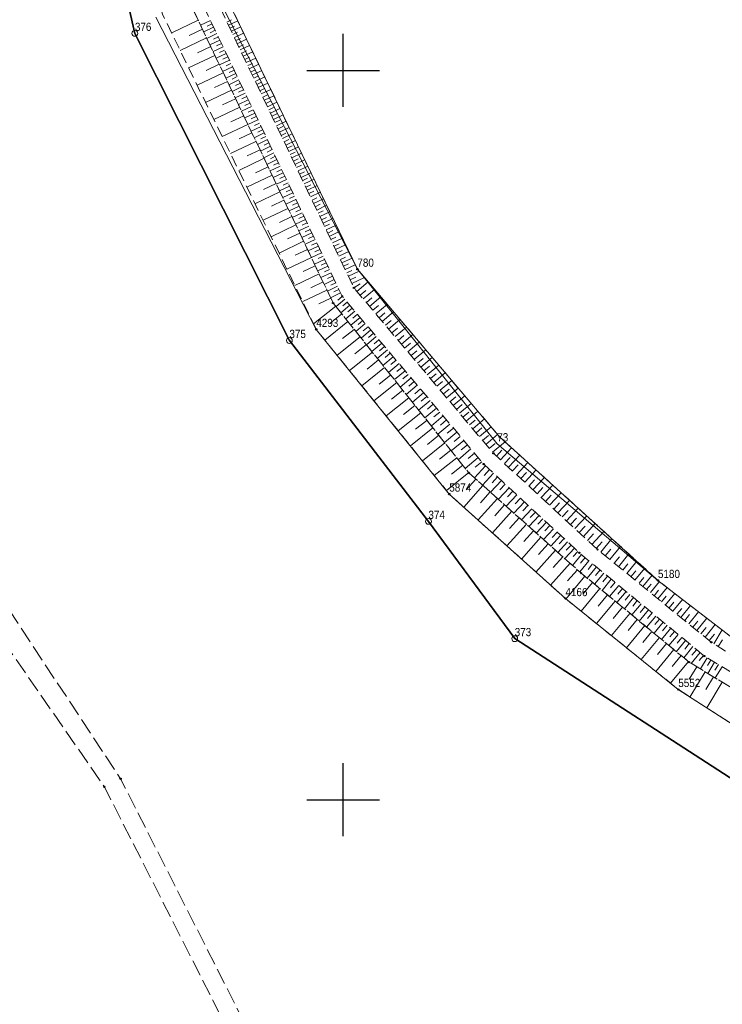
# Model space of a CAD drawing. Header units: metres. Extents: x 5548743 to 5556416, y 5707500 to 5714000.
# Tile 108 of 244: x 5552756 to 5552852, y 5711172 to 5711307. Entities that reach past the tile are written whole.
import ezdxf
from ezdxf.enums import TextEntityAlignment as Align

# ---------------------------------------------------------------- set-up
doc = ezdxf.new("R2010")
doc.units = ezdxf.units.M
for name, pattern in [('1.5_0.75', [2.25, 1.5, -0.75]), ('2.25_0.75', [3, 2.25, -0.75]), ('219-1000', [0])]:
    doc.linetypes.add(name, pattern=pattern)
doc.layers.get('0').update_dxf_attribs({"color": 2, "lineweight": 5})
doc.styles.get("Standard").update_dxf_attribs({"font": 'Working1250', "width": 0.75})

# ---------------------------------------------------------------- blocks, each defined once
blk = doc.blocks.new('202')
at = {"color": 0, "linetype": 'Continuous', "lineweight": 0}
blk.add_circle((0, 0), 0.4, dxfattribs=at)
blk = doc.blocks.new('203')
at = {"linetype": 'Continuous', "lineweight": 0}
h = blk.add_hatch(color=0, dxfattribs=at)
edge = h.paths.add_edge_path()
edge.add_arc((0, 0), 0.09, 0, 360)
blk = doc.blocks.new('PIKIETAW1891')
at = {"color": 0}
blk.add_circle((0, 0), 0.09, dxfattribs=at)
blk = doc.blocks.new('RAMKA1000K')
at = {"color": 0}
for p, q in [((0, 295), (0, 305)), ((800, 295), (800, 305)), ((0, 300), (5, 300)), ((795, 300), (800, 300)), ((0, 195), (0, 205)), ((800, 195), (800, 205)), ((0, 200), (5, 200)), ((795, 200), (800, 200))]:
    blk.add_line(p, q, dxfattribs=at)

msp = doc.modelspace()

# ---------------------------------------------------------------- linework, layer by layer
at = {"layer": '000 Inne (niezydentyfikowane)', "color": 7, "linetype": 'CONTINUOUS', "lineweight": 18, "flags": 128}
for points in [[(5552784.07, 5711306.62), (5552784.71, 5711306.92)], [(5552780.13, 5711306.86), (5552776.49, 5711305.13)], [(5552780.7, 5711305.66), (5552778.89, 5711304.79)], [(5552781.8, 5711306.85), (5552780.44, 5711306.2)], [(5552782.24, 5711305.94), (5552780.88, 5711305.29)], [(5552782.02, 5711306.39), (5552781.34, 5711306.07)], [(5552784.27, 5711306.2), (5552785.55, 5711306.8)], [(5552784.48, 5711305.77), (5552785.11, 5711306.08)], [(5552784.68, 5711305.35), (5552785.96, 5711305.96)], [(5552781.28, 5711304.45), (5552777.66, 5711302.72)], [(5552782.67, 5711305.03), (5552781.31, 5711304.38)], [(5552782.45, 5711305.49), (5552781.77, 5711305.16)], [(5552782.89, 5711304.58), (5552782.21, 5711304.26)], [(5552784.88, 5711304.92), (5552785.52, 5711305.23)], [(5552785.09, 5711304.5), (5552786.36, 5711305.11)], [(5552785.29, 5711304.07), (5552785.93, 5711304.38)], [(5552785.49, 5711303.64), (5552786.77, 5711304.26)], [(5552781.85, 5711303.25), (5552780.05, 5711302.39)], [(5552783.1, 5711304.13), (5552781.74, 5711303.48)], [(5552783.53, 5711303.22), (5552782.17, 5711302.57)], [(5552783.32, 5711303.67), (5552782.64, 5711303.35)], [(5552785.7, 5711303.22), (5552786.34, 5711303.52)], [(5552785.9, 5711302.79), (5552787.18, 5711303.4)], [(5552782.42, 5711302.05), (5552778.82, 5711300.33)], [(5552783.97, 5711302.31), (5552782.61, 5711301.66)], [(5552783.75, 5711302.77), (5552783.07, 5711302.44)], [(5552784.18, 5711301.86), (5552783.5, 5711301.53)], [(5552786.11, 5711302.36), (5552786.75, 5711302.67)], [(5552786.31, 5711301.93), (5552787.6, 5711302.55)], [(5552786.51, 5711301.5), (5552787.16, 5711301.81)], [(5552786.72, 5711301.08), (5552788.01, 5711301.69)], [(5552782.99, 5711300.86), (5552781.2, 5711300)], [(5552784.4, 5711301.41), (5552783.04, 5711300.76)], [(5552784.83, 5711300.5), (5552783.47, 5711299.85)], [(5552784.62, 5711300.95), (5552783.94, 5711300.63)], [(5552786.92, 5711300.65), (5552787.57, 5711300.95)], [(5552787.13, 5711300.22), (5552788.42, 5711300.83)], [(5552783.56, 5711299.67), (5552779.98, 5711297.96)], [(5552785.27, 5711299.59), (5552783.91, 5711298.94)], [(5552785.05, 5711300.04), (5552784.37, 5711299.72)], [(5552785.49, 5711299.14), (5552784.8, 5711298.81)], [(5552787.34, 5711299.79), (5552787.98, 5711300.09)], [(5552787.54, 5711299.35), (5552788.84, 5711299.97)], [(5552787.75, 5711298.92), (5552788.4, 5711299.23)], [(5552787.95, 5711298.49), (5552789.25, 5711299.11)], [(5552784.13, 5711298.48), (5552782.34, 5711297.63)], [(5552785.7, 5711298.68), (5552784.34, 5711298.03)], [(5552786.14, 5711297.77), (5552784.77, 5711297.12)], [(5552785.92, 5711298.23), (5552785.24, 5711297.9)], [(5552788.16, 5711298.06), (5552788.81, 5711298.37)], [(5552788.37, 5711297.63), (5552789.67, 5711298.25)], [(5552788.57, 5711297.19), (5552789.22, 5711297.5)], [(5552784.69, 5711297.29), (5552781.14, 5711295.6)], [(5552785.26, 5711296.11), (5552783.48, 5711295.27)], [(5552786.57, 5711296.86), (5552785.21, 5711296.21)], [(5552786.35, 5711297.32), (5552785.67, 5711296.99)], [(5552786.79, 5711296.41), (5552786.11, 5711296.09)], [(5552788.78, 5711296.76), (5552790.08, 5711297.38)], [(5552788.99, 5711296.33), (5552789.64, 5711296.64)], [(5552789.2, 5711295.89), (5552790.5, 5711296.52)], [(5552785.82, 5711294.94), (5552782.28, 5711293.25)], [(5552787, 5711295.96), (5552785.64, 5711295.3)], [(5552787.44, 5711295.05), (5552786.07, 5711294.4)], [(5552787.22, 5711295.5), (5552786.54, 5711295.18)], [(5552789.4, 5711295.46), (5552790.06, 5711295.77)], [(5552789.61, 5711295.02), (5552790.92, 5711295.65)], [(5552789.82, 5711294.59), (5552790.47, 5711294.9)], [(5552790.03, 5711294.15), (5552791.34, 5711294.78)], [(5552786.38, 5711293.76), (5552784.61, 5711292.92)], [(5552787.87, 5711294.14), (5552786.51, 5711293.49)], [(5552787.66, 5711294.59), (5552786.97, 5711294.27)], [(5552788.09, 5711293.68), (5552787.41, 5711293.36)], [(5552790.24, 5711293.71), (5552790.89, 5711294.03)], [(5552790.44, 5711293.28), (5552791.76, 5711293.9)], [(5552786.94, 5711292.59), (5552783.42, 5711290.91)], [(5552788.31, 5711293.23), (5552786.94, 5711292.58)], [(5552788.74, 5711292.32), (5552787.38, 5711291.67)], [(5552788.52, 5711292.77), (5552787.84, 5711292.45)], [(5552790.65, 5711292.84), (5552791.31, 5711293.15)], [(5552790.86, 5711292.4), (5552792.18, 5711293.03)], [(5552791.07, 5711291.96), (5552791.73, 5711292.28)], [(5552791.28, 5711291.52), (5552792.6, 5711292.15)], [(5552787.49, 5711291.42), (5552785.74, 5711290.59)], [(5552789.18, 5711291.41), (5552787.81, 5711290.76)], [(5552788.96, 5711291.86), (5552788.28, 5711291.54)], [(5552789.39, 5711290.95), (5552788.71, 5711290.63)], [(5552791.49, 5711291.08), (5552792.15, 5711291.4)], [(5552791.7, 5711290.64), (5552793.02, 5711291.28)], [(5552788.05, 5711290.26), (5552784.55, 5711288.59)], [(5552789.61, 5711290.5), (5552788.25, 5711289.84)], [(5552790.05, 5711289.59), (5552788.68, 5711288.93)], [(5552789.83, 5711290.04), (5552789.15, 5711289.72)], [(5552791.91, 5711290.2), (5552792.57, 5711290.52)], [(5552792.12, 5711289.76), (5552793.45, 5711290.4)], [(5552792.33, 5711289.32), (5552793, 5711289.64)], [(5552792.54, 5711288.88), (5552793.87, 5711289.51)], [(5552788.6, 5711289.1), (5552786.86, 5711288.27)], [(5552790.48, 5711288.68), (5552789.11, 5711288.02)], [(5552790.26, 5711289.13), (5552789.58, 5711288.8)], [(5552790.7, 5711288.22), (5552790.02, 5711287.89)], [(5552792.75, 5711288.44), (5552793.42, 5711288.76)], [(5552792.97, 5711288), (5552794.3, 5711288.63)], [(5552789.15, 5711287.94), (5552785.68, 5711286.29)], [(5552789.7, 5711286.79), (5552787.97, 5711285.96)], [(5552790.92, 5711287.76), (5552789.55, 5711287.11)], [(5552791.35, 5711286.85), (5552789.98, 5711286.2)], [(5552791.13, 5711287.31), (5552790.45, 5711286.98)], [(5552793.18, 5711287.55), (5552793.84, 5711287.87)], [(5552793.39, 5711287.11), (5552794.72, 5711287.75)], [(5552793.6, 5711286.67), (5552794.27, 5711286.98)], [(5552793.81, 5711286.22), (5552795.15, 5711286.86)], [(5552790.25, 5711285.64), (5552786.8, 5711283.99)], [(5552791.79, 5711285.94), (5552790.42, 5711285.29)], [(5552791.57, 5711286.4), (5552790.89, 5711286.07)], [(5552792.01, 5711285.48), (5552791.32, 5711285.16)], [(5552794.03, 5711285.78), (5552794.69, 5711286.1)], [(5552794.24, 5711285.33), (5552795.58, 5711285.97)], [(5552790.8, 5711284.49), (5552789.08, 5711283.67)], [(5552792.22, 5711285.03), (5552790.86, 5711284.38)], [(5552792.66, 5711284.12), (5552791.29, 5711283.46)], [(5552792.44, 5711284.57), (5552791.76, 5711284.25)], [(5552794.45, 5711284.89), (5552795.12, 5711285.21)], [(5552794.66, 5711284.44), (5552796.01, 5711285.08)], [(5552794.88, 5711283.99), (5552795.55, 5711284.31)], [(5552795.09, 5711283.55), (5552796.43, 5711284.19)], [(5552791.34, 5711283.35), (5552787.91, 5711281.71)], [(5552793.09, 5711283.2), (5552791.73, 5711282.55)], [(5552792.88, 5711283.66), (5552792.19, 5711283.33)], [(5552793.31, 5711282.75), (5552792.63, 5711282.42)], [(5552795.31, 5711283.1), (5552795.98, 5711283.42)], [(5552795.52, 5711282.65), (5552796.86, 5711283.29)], [(5552791.89, 5711282.21), (5552790.18, 5711281.39)], [(5552793.53, 5711282.29), (5552792.16, 5711281.64)], [(5552793.97, 5711281.38), (5552792.6, 5711280.72)], [(5552793.75, 5711281.83), (5552793.06, 5711281.51)], [(5552795.73, 5711282.2), (5552796.41, 5711282.52)], [(5552795.95, 5711281.75), (5552797.3, 5711282.4)], [(5552796.16, 5711281.3), (5552796.84, 5711281.63)], [(5552796.38, 5711280.85), (5552797.73, 5711281.5)], [(5552792.43, 5711281.07), (5552789.02, 5711279.45)], [(5552792.97, 5711279.94), (5552791.27, 5711279.13)], [(5552794.4, 5711280.46), (5552793.03, 5711279.81)], [(5552794.19, 5711280.92), (5552793.5, 5711280.59)], [(5552794.62, 5711280.01), (5552793.94, 5711279.68)], [(5552796.59, 5711280.4), (5552797.27, 5711280.73)], [(5552796.81, 5711279.95), (5552798.16, 5711280.6)], [(5552793.51, 5711278.81), (5552790.12, 5711277.19)], [(5552794.84, 5711279.55), (5552793.47, 5711278.9)], [(5552795.28, 5711278.64), (5552793.91, 5711277.98)], [(5552795.06, 5711279.09), (5552794.37, 5711278.77)], [(5552797.02, 5711279.5), (5552797.7, 5711279.83)], [(5552797.24, 5711279.05), (5552798.6, 5711279.7)], [(5552797.45, 5711278.6), (5552798.13, 5711278.92)], [(5552797.67, 5711278.15), (5552799.03, 5711278.79)], [(5552794.05, 5711277.68), (5552792.36, 5711276.88)], [(5552795.71, 5711277.72), (5552794.34, 5711277.07)], [(5552795.49, 5711278.18), (5552794.81, 5711277.85)], [(5552795.93, 5711277.27), (5552795.25, 5711276.94)], [(5552797.89, 5711277.69), (5552798.57, 5711278.02)], [(5552798.1, 5711277.24), (5552799.47, 5711277.89)], [(5552794.58, 5711276.56), (5552791.21, 5711274.95)], [(5552796.15, 5711276.81), (5552794.78, 5711276.15)], [(5552796.59, 5711275.89), (5552795.21, 5711275.24)], [(5552796.37, 5711276.35), (5552795.68, 5711276.02)], [(5552798.32, 5711276.79), (5552799, 5711277.11)], [(5552798.54, 5711276.33), (5552799.9, 5711276.98)], [(5552798.75, 5711275.88), (5552799.44, 5711276.2)], [(5552798.97, 5711275.42), (5552800.34, 5711276.07)], [(5552795.12, 5711275.44), (5552793.44, 5711274.64)], [(5552797.02, 5711274.98), (5552795.65, 5711274.32)], [(5552796.81, 5711275.44), (5552796.12, 5711275.11)], [(5552797.24, 5711274.52), (5552796.56, 5711274.19)], [(5552799.19, 5711274.96), (5552799.87, 5711275.29)], [(5552799.41, 5711274.51), (5552800.78, 5711275.16)], [(5552795.65, 5711274.32), (5552792.3, 5711272.72)], [(5552796.18, 5711273.21), (5552794.51, 5711272.41)], [(5552797.46, 5711274.06), (5552796.09, 5711273.41)], [(5552797.9, 5711273.15), (5552796.52, 5711272.49)], [(5552797.68, 5711273.61), (5552796.99, 5711273.28)], [(5552799.63, 5711274.05), (5552800.31, 5711274.38)], [(5552799.84, 5711273.59), (5552801.22, 5711274.25)], [(5552800.06, 5711273.14), (5552800.75, 5711273.46)], [(5552800.28, 5711272.68), (5552801.66, 5711273.34)], [(5552796.71, 5711272.1), (5552793.38, 5711270.51)], [(5552798.34, 5711272.23), (5552796.96, 5711271.58)], [(5552798.12, 5711272.69), (5552797.43, 5711272.36)], [(5552800.5, 5711272.22), (5552801.19, 5711272.55)], [(5552800.72, 5711271.76), (5552802.18, 5711272.46)], [(5552797.24, 5711270.99), (5552795.58, 5711270.2)], [(5552798.77, 5711271.32), (5552797.4, 5711270.66)], [(5552798.55, 5711271.77), (5552797.87, 5711271.45)], [(5552798.99, 5711270.86), (5552798.3, 5711270.53)], [(5552800.95, 5711271.28), (5552801.74, 5711271.66)], [(5552801.2, 5711270.76), (5552802.92, 5711271.59)], [(5552801.46, 5711270.2), (5552802.33, 5711270.74)], [(5552801.88, 5711269.69), (5552803.42, 5711270.99)], [(5552797.77, 5711269.88), (5552794.45, 5711268.3)], [(5552799.21, 5711270.4), (5552797.84, 5711269.74)], [(5552799.65, 5711269.48), (5552798.28, 5711268.82)], [(5552799.43, 5711269.94), (5552798.74, 5711269.61)], [(5552802.31, 5711269.18), (5552803.09, 5711269.83)], [(5552802.75, 5711268.67), (5552804.29, 5711269.97)], [(5552798.3, 5711268.76), (5552796.65, 5711267.97)], [(5552800.22, 5711268.61), (5552799.02, 5711267.6)], [(5552799.88, 5711269.01), (5552799.29, 5711268.51)], [(5552800.91, 5711267.8), (5552799.68, 5711266.77)], [(5552800.56, 5711268.21), (5552799.96, 5711267.7)], [(5552803.18, 5711268.15), (5552803.95, 5711268.8)], [(5552803.62, 5711267.64), (5552805.16, 5711268.94)], [(5552804.05, 5711267.12), (5552804.83, 5711267.77)], [(5552804.49, 5711266.6), (5552806.04, 5711267.91)], [(5552798.98, 5711267.65), (5552795.95, 5711265.24)], [(5552799.82, 5711266.6), (5552798.24, 5711265.33)], [(5552801.61, 5711266.97), (5552800.36, 5711265.92)], [(5552801.25, 5711267.39), (5552800.64, 5711266.87)], [(5552801.96, 5711266.55), (5552801.33, 5711266.02)], [(5552804.92, 5711266.09), (5552805.7, 5711266.74)], [(5552805.36, 5711265.57), (5552806.91, 5711266.88)], [(5552800.66, 5711265.55), (5552797.5, 5711263.02)], [(5552802.32, 5711266.13), (5552801.05, 5711265.06)], [(5552803.04, 5711265.27), (5552801.75, 5711264.18)], [(5552802.68, 5711265.7), (5552802.04, 5711265.16)], [(5552805.8, 5711265.05), (5552806.57, 5711265.71)], [(5552806.23, 5711264.53), (5552807.79, 5711265.85)], [(5552801.5, 5711264.49), (5552799.92, 5711263.23)], [(5552803.78, 5711264.4), (5552802.46, 5711263.29)], [(5552803.41, 5711264.83), (5552802.76, 5711264.29)], [(5552804.15, 5711263.95), (5552803.49, 5711263.39)], [(5552806.67, 5711264.01), (5552807.45, 5711264.67)], [(5552807.11, 5711263.49), (5552808.67, 5711264.81)], [(5552807.99, 5711262.45), (5552809.55, 5711263.77)], [(5552802.34, 5711263.44), (5552799.19, 5711260.93)], [(5552803.18, 5711262.4), (5552801.6, 5711261.14)], [(5552804.53, 5711263.51), (5552803.19, 5711262.38)], [(5552805.29, 5711262.6), (5552803.93, 5711261.46)], [(5552804.91, 5711263.06), (5552804.23, 5711262.49)], [(5552807.55, 5711262.97), (5552808.33, 5711263.63)], [(5552808.43, 5711261.93), (5552809.21, 5711262.59)], [(5552808.87, 5711261.41), (5552810.44, 5711262.73)], [(5552804.01, 5711261.35), (5552800.87, 5711258.84)], [(5552806.07, 5711261.68), (5552804.68, 5711260.51)], [(5552805.68, 5711262.14), (5552804.99, 5711261.56)], [(5552806.46, 5711261.21), (5552805.76, 5711260.62)], [(5552809.31, 5711260.89), (5552810.09, 5711261.55)], [(5552809.75, 5711260.36), (5552811.32, 5711261.69)], [(5552804.85, 5711260.31), (5552803.28, 5711259.05)], [(5552806.86, 5711260.74), (5552805.45, 5711259.55)], [(5552807.66, 5711259.79), (5552806.23, 5711258.58)], [(5552807.26, 5711260.27), (5552806.55, 5711259.67)], [(5552810.19, 5711259.84), (5552810.98, 5711260.5)], [(5552810.63, 5711259.31), (5552812.21, 5711260.64)], [(5552805.68, 5711259.26), (5552802.55, 5711256.76)], [(5552808.48, 5711258.82), (5552807.02, 5711257.59)], [(5552808.07, 5711259.3), (5552807.35, 5711258.69)], [(5552808.9, 5711258.32), (5552808.16, 5711257.7)], [(5552811.07, 5711258.79), (5552811.86, 5711259.45)], [(5552811.52, 5711258.26), (5552813.1, 5711259.59)], [(5552811.96, 5711257.74), (5552812.75, 5711258.4)], [(5552812.41, 5711257.21), (5552813.99, 5711258.54)], [(5552807.34, 5711257.18), (5552804.22, 5711254.69)], [(5552806.51, 5711258.22), (5552804.95, 5711256.97)], [(5552809.32, 5711257.83), (5552807.83, 5711256.57)], [(5552809.74, 5711257.33), (5552808.99, 5711256.69)], [(5552812.85, 5711256.68), (5552813.64, 5711257.35)], [(5552813.29, 5711256.16), (5552814.88, 5711257.49)], [(5552808.17, 5711256.14), (5552806.62, 5711254.9)], [(5552810.16, 5711256.82), (5552808.65, 5711255.55)], [(5552811.03, 5711255.8), (5552809.49, 5711254.5)], [(5552810.59, 5711256.31), (5552809.83, 5711255.67)], [(5552813.74, 5711255.63), (5552814.53, 5711256.3)], [(5552814.19, 5711255.1), (5552815.77, 5711256.44)], [(5552809, 5711255.11), (5552805.89, 5711252.62)], [(5552811.91, 5711254.75), (5552810.34, 5711253.43)], [(5552811.47, 5711255.28), (5552810.69, 5711254.62)], [(5552814.63, 5711254.57), (5552815.43, 5711255.24)], [(5552815.08, 5711254.04), (5552816.67, 5711255.38)], [(5552815.97, 5711252.98), (5552817.57, 5711254.32)], [(5552810.65, 5711253.04), (5552807.55, 5711250.57)], [(5552809.83, 5711254.07), (5552808.27, 5711252.83)], [(5552812.8, 5711253.69), (5552811.21, 5711252.35)], [(5552812.35, 5711254.22), (5552811.56, 5711253.56)], [(5552813.26, 5711253.15), (5552812.45, 5711252.48)], [(5552815.53, 5711253.51), (5552816.32, 5711254.18)], [(5552816.42, 5711252.45), (5552817.22, 5711253.12)], [(5552816.87, 5711251.91), (5552818.47, 5711253.26)], [(5552811.48, 5711252.01), (5552809.93, 5711250.78)], [(5552813.71, 5711252.61), (5552812.09, 5711251.24)], [(5552814.18, 5711252.06), (5552813.36, 5711251.37)], [(5552817.32, 5711251.38), (5552818.12, 5711252.05)], [(5552817.77, 5711250.85), (5552819.37, 5711252.2)], [(5552812.3, 5711250.98), (5552809.21, 5711248.52)], [(5552814.64, 5711251.51), (5552812.99, 5711250.12)], [(5552815.59, 5711250.39), (5552813.9, 5711248.97)], [(5552815.11, 5711250.95), (5552814.28, 5711250.25)], [(5552818.22, 5711250.31), (5552819.02, 5711250.99)], [(5552818.67, 5711249.78), (5552820.28, 5711251.13)], [(5552813.94, 5711248.93), (5552810.86, 5711246.47)], [(5552813.12, 5711249.96), (5552811.58, 5711248.72)], [(5552816.55, 5711249.25), (5552814.83, 5711247.81)], [(5552816.06, 5711249.82), (5552815.22, 5711249.11)], [(5552819.12, 5711249.24), (5552819.93, 5711249.92)], [(5552819.57, 5711248.71), (5552821.18, 5711250.06)], [(5552820.03, 5711248.17), (5552820.85, 5711248.86)], [(5552820.48, 5711247.63), (5552822.2, 5711249.07)], [(5552814.76, 5711247.91), (5552813.22, 5711246.68)], [(5552817.52, 5711248.09), (5552815.78, 5711246.62)], [(5552817.03, 5711248.67), (5552816.17, 5711247.95)], [(5552818.02, 5711247.5), (5552817.14, 5711246.76)], [(5552821.01, 5711247.11), (5552821.77, 5711247.94)], [(5552821.56, 5711246.6), (5552823.09, 5711248.26)], [(5552815.57, 5711246.88), (5552812.5, 5711244.43)], [(5552818.52, 5711246.91), (5552816.74, 5711245.42)], [(5552819.02, 5711246.32), (5552818.12, 5711245.57)], [(5552822.11, 5711246.09), (5552822.88, 5711246.92)], [(5552822.67, 5711245.58), (5552824.21, 5711247.25)], [(5552823.78, 5711244.55), (5552825.33, 5711246.23)], [(5552817.21, 5711244.84), (5552814.15, 5711242.4)], [(5552816.39, 5711245.86), (5552814.86, 5711244.64)], [(5552819.53, 5711245.78), (5552818, 5711244.13)], [(5552820.08, 5711245.27), (5552819.31, 5711244.45)], [(5552823.22, 5711245.07), (5552823.99, 5711245.9)], [(5552824.34, 5711244.04), (5552825.12, 5711244.88)], [(5552824.9, 5711243.52), (5552826.46, 5711245.21)], [(5552818.19, 5711243.96), (5552816.87, 5711242.48)], [(5552820.62, 5711244.77), (5552819.1, 5711243.14)], [(5552821.69, 5711243.77), (5552820.2, 5711242.16)], [(5552821.16, 5711244.27), (5552820.41, 5711243.46)], [(5552825.46, 5711243), (5552826.24, 5711243.85)], [(5552826.02, 5711242.48), (5552827.6, 5711244.18)], [(5552819.17, 5711243.08), (5552816.53, 5711240.12)], [(5552820.16, 5711242.19), (5552818.84, 5711240.71)], [(5552822.75, 5711242.78), (5552821.28, 5711241.2)], [(5552822.23, 5711243.28), (5552821.48, 5711242.48)], [(5552823.28, 5711242.3), (5552822.55, 5711241.51)], [(5552826.59, 5711241.95), (5552827.38, 5711242.81)], [(5552827.16, 5711241.43), (5552828.74, 5711243.14)], [(5552821.15, 5711241.31), (5552818.5, 5711238.35)], [(5552823.8, 5711241.81), (5552822.35, 5711240.24)], [(5552824.84, 5711240.85), (5552823.4, 5711239.3)], [(5552824.32, 5711241.33), (5552823.6, 5711240.55)], [(5552827.73, 5711240.9), (5552828.52, 5711241.76)], [(5552828.3, 5711240.37), (5552829.89, 5711242.09)], [(5552829.45, 5711239.31), (5552831.05, 5711241.04)], [(5552823.13, 5711239.54), (5552820.48, 5711236.57)], [(5552822.14, 5711240.43), (5552820.81, 5711238.94)], [(5552825.86, 5711239.9), (5552824.44, 5711238.38)], [(5552825.35, 5711240.38), (5552824.63, 5711239.61)], [(5552826.36, 5711239.44), (5552825.66, 5711238.68)], [(5552828.87, 5711239.84), (5552829.67, 5711240.71)], [(5552830.02, 5711238.78), (5552830.83, 5711239.65)], [(5552830.6, 5711238.24), (5552832.21, 5711239.99)], [(5552824.12, 5711238.66), (5552822.79, 5711237.17)], [(5552826.86, 5711238.97), (5552825.46, 5711237.46)], [(5552827.86, 5711238.05), (5552826.48, 5711236.55)], [(5552827.36, 5711238.51), (5552826.67, 5711237.76)], [(5552831.18, 5711237.71), (5552831.99, 5711238.58)], [(5552831.77, 5711237.17), (5552833.39, 5711238.92)], [(5552825.12, 5711237.77), (5552822.46, 5711234.79)], [(5552826.11, 5711236.88), (5552824.78, 5711235.39)], [(5552828.84, 5711237.13), (5552827.48, 5711235.66)], [(5552828.35, 5711237.59), (5552827.67, 5711236.85)], [(5552832.35, 5711236.63), (5552833.16, 5711237.51)], [(5552832.94, 5711236.09), (5552834.57, 5711237.85)], [(5552834.11, 5711235), (5552835.76, 5711236.78)], [(5552827.11, 5711235.99), (5552824.44, 5711233)], [(5552829.81, 5711236.23), (5552828.46, 5711234.78)], [(5552829.33, 5711236.68), (5552828.65, 5711235.95)], [(5552830.29, 5711235.79), (5552829.62, 5711235.07)], [(5552833.52, 5711235.54), (5552834.34, 5711236.43)], [(5552835.32, 5711233.93), (5552836.84, 5711235.79)], [(5552829.1, 5711234.21), (5552826.43, 5711231.21)], [(5552828.1, 5711235.1), (5552826.77, 5711233.6)], [(5552830.77, 5711235.34), (5552829.44, 5711233.91)], [(5552831.72, 5711234.47), (5552830.4, 5711233.05)], [(5552831.24, 5711234.9), (5552830.58, 5711234.19)], [(5552832.19, 5711234.03), (5552831.53, 5711233.33)], [(5552834.7, 5711234.45), (5552835.53, 5711235.34)], [(5552835.94, 5711233.42), (5552836.69, 5711234.34)], [(5552836.56, 5711232.93), (5552838.02, 5711234.72)], [(5552830.1, 5711233.32), (5552828.77, 5711231.82)], [(5552832.67, 5711233.61), (5552831.44, 5711232.12)], [(5552833.69, 5711232.77), (5552832.43, 5711231.24)], [(5552833.18, 5711233.19), (5552832.56, 5711232.44)], [(5552837.16, 5711232.43), (5552837.88, 5711233.32)], [(5552837.75, 5711231.95), (5552839.16, 5711233.69)], [(5552838.9, 5711231.01), (5552840.27, 5711232.69)], [(5552831.11, 5711232.42), (5552828.42, 5711229.42)], [(5552832.11, 5711231.53), (5552830.77, 5711230.02)], [(5552834.71, 5711231.92), (5552833.44, 5711230.39)], [(5552834.2, 5711232.35), (5552833.57, 5711231.58)], [(5552835.22, 5711231.5), (5552834.59, 5711230.73)], [(5552838.33, 5711231.48), (5552839.03, 5711232.33)], [(5552839.46, 5711230.56), (5552840.13, 5711231.38)], [(5552840.01, 5711230.11), (5552841.33, 5711231.72)], [(5552833.13, 5711230.64), (5552830.55, 5711227.51)], [(5552835.73, 5711231.08), (5552834.47, 5711229.55)], [(5552836.76, 5711230.24), (5552835.49, 5711228.7)], [(5552836.25, 5711230.66), (5552835.61, 5711229.89)], [(5552840.56, 5711229.67), (5552841.2, 5711230.46)], [(5552841.09, 5711229.23), (5552842.36, 5711230.79)], [(5552835.21, 5711228.94), (5552832.64, 5711225.83)], [(5552834.17, 5711229.79), (5552832.89, 5711228.23)], [(5552837.78, 5711229.39), (5552836.51, 5711227.86)], [(5552837.27, 5711229.81), (5552836.63, 5711229.05)], [(5552838.29, 5711228.97), (5552837.66, 5711228.2)], [(5552841.61, 5711228.81), (5552842.23, 5711229.57)], [(5552842.12, 5711228.39), (5552843.36, 5711229.91)], [(5552842.63, 5711227.97), (5552843.25, 5711228.74)], [(5552843.14, 5711227.56), (5552844.4, 5711229.1)], [(5552836.24, 5711228.09), (5552834.96, 5711226.54)], [(5552838.8, 5711228.55), (5552837.53, 5711227.02)], [(5552839.82, 5711227.71), (5552838.55, 5711226.18)], [(5552839.31, 5711228.13), (5552838.68, 5711227.36)], [(5552840.33, 5711227.29), (5552839.7, 5711226.52)], [(5552843.65, 5711227.14), (5552844.29, 5711227.92)], [(5552844.17, 5711226.72), (5552845.45, 5711228.29)], [(5552845.22, 5711225.86), (5552846.53, 5711227.46)], [(5552837.27, 5711227.24), (5552834.72, 5711224.15)], [(5552838.29, 5711226.4), (5552837.02, 5711224.86)], [(5552840.84, 5711226.86), (5552839.57, 5711225.34)], [(5552841.86, 5711226.02), (5552840.59, 5711224.5)], [(5552841.35, 5711226.44), (5552840.72, 5711225.68)], [(5552844.69, 5711226.29), (5552845.34, 5711227.08)], [(5552845.75, 5711225.43), (5552846.41, 5711226.23)], [(5552846.29, 5711224.99), (5552847.62, 5711226.62)], [(5552839.31, 5711225.55), (5552836.78, 5711222.49)], [(5552840.32, 5711224.72), (5552839.07, 5711223.19)], [(5552842.87, 5711225.18), (5552841.61, 5711223.66)], [(5552842.36, 5711225.6), (5552841.73, 5711224.84)], [(5552843.38, 5711224.76), (5552842.75, 5711224)], [(5552846.83, 5711224.55), (5552847.5, 5711225.37)], [(5552847.38, 5711224.1), (5552848.73, 5711225.76)], [(5552848.49, 5711223.2), (5552849.87, 5711224.89)], [(5552841.34, 5711223.88), (5552838.83, 5711220.84)], [(5552843.89, 5711224.34), (5552842.63, 5711222.82)], [(5552844.91, 5711223.5), (5552843.65, 5711221.98)], [(5552844.4, 5711223.92), (5552843.77, 5711223.16)], [(5552847.93, 5711223.65), (5552848.61, 5711224.49)], [(5552849.05, 5711222.74), (5552849.75, 5711223.59)], [(5552849.62, 5711222.28), (5552851.02, 5711224)], [(5552850.8, 5711221.38), (5552851.96, 5711223.27)], [(5552843.35, 5711222.22), (5552840.86, 5711219.21)], [(5552842.34, 5711223.05), (5552841.1, 5711221.54)], [(5552845.92, 5711222.66), (5552844.66, 5711221.14)], [(5552845.41, 5711223.08), (5552844.78, 5711222.32)], [(5552846.43, 5711222.24), (5552845.8, 5711221.48)], [(5552850.19, 5711221.81), (5552850.9, 5711222.68)], [(5552851.43, 5711220.99), (5552851.99, 5711221.91)], [(5552845.35, 5711220.58), (5552842.88, 5711217.58)], [(5552844.35, 5711221.4), (5552843.11, 5711219.9)], [(5552846.94, 5711221.83), (5552845.68, 5711220.3)], [(5552847.95, 5711220.99), (5552846.69, 5711219.47)], [(5552847.44, 5711221.41), (5552846.82, 5711220.65)], [(5552848.45, 5711220.57), (5552847.82, 5711219.81)], [(5552846.34, 5711219.76), (5552845.11, 5711218.27)], [(5552848.94, 5711220.17), (5552847.71, 5711218.69)], [(5552849.41, 5711219.78), (5552848.82, 5711219.08)], [(5552849.91, 5711219.46), (5552848.98, 5711217.93)], [(5552850.42, 5711219.15), (5552849.95, 5711218.38)], [(5552847.34, 5711218.93), (5552844.89, 5711215.96)], [(5552848.48, 5711218.23), (5552847.44, 5711216.52)], [(5552850.93, 5711218.84), (5552850, 5711217.31)], [(5552851.44, 5711218.53), (5552850.97, 5711217.77)], [(5552851.95, 5711218.22), (5552851.02, 5711216.69)], [(5552849.63, 5711217.53), (5552847.55, 5711214.08)], [(5552850.79, 5711216.83), (5552849.74, 5711215.09)], [(5552851.97, 5711216.12), (5552849.85, 5711212.6)]]:
    msp.add_lwpolyline(points, dxfattribs=at)
at = {"layer": '216-obręb ewidencyjny', "color": 7, "linetype": 'CONTINUOUS', "lineweight": 25, "flags": 128}
for points in [[(5553303.29, 5711172.41), (5553245.53, 5711230.59), (5553201.96, 5711255.35), (5553140.19, 5711284.18), (5553135.72, 5711277.69), (5553111.42, 5711242.97), (5553187.3, 5711106.28), (5553112.55, 5711070.64), (5552871.37, 5711055.67), (5552911.56, 5711176.56), (5552902.55, 5711179.99), (5552857.56, 5711200.05), (5552823.52, 5711222.08), (5552811.69, 5711238.16), (5552792.63, 5711262.96), (5552771.45, 5711305.07), (5552757.83, 5711364.93), (5552755.89, 5711371.71), (5552732.07, 5711369.95), (5552708.66, 5711378.89), (5552680.03, 5711429.79), (5552679.16, 5711442.78), (5552714.87, 5711541.1)], [(5552714.87, 5711541.1), (5552679.16, 5711442.78), (5552680.03, 5711429.79), (5552708.66, 5711378.89), (5552732.07, 5711369.95), (5552755.89, 5711371.71), (5552757.83, 5711364.93), (5552771.45, 5711305.07), (5552792.63, 5711262.96), (5552811.69, 5711238.16), (5552823.52, 5711222.08), (5552857.56, 5711200.05), (5552902.55, 5711179.99), (5552911.56, 5711176.56), (5552871.37, 5711055.67), (5553112.55, 5711070.64), (5553187.3, 5711106.28), (5553111.42, 5711242.97), (5553135.72, 5711277.69), (5553140.19, 5711284.18), (5553201.96, 5711255.35), (5553245.53, 5711230.59), (5553303.29, 5711172.41)]]:
    msp.add_lwpolyline(points, dxfattribs=at)
at = {"layer": '217-kontur klasyfikacyjny', "color": 3, "linetype": 'CONTINUOUS', "lineweight": 18, "flags": 128}
for points in [[(5552782.78, 5711310.13), (5552801.95, 5711272.73)], [(5552801.95, 5711272.73), (5552821.13, 5711248.79)], [(5552821.13, 5711248.79), (5552843.16, 5711230.06)], [(5552843.16, 5711230.06), (5552854.84, 5711221.05)]]:
    msp.add_lwpolyline(points, dxfattribs=at)
at = {"layer": '218-kontur użytku gruntowego', "color": 3, "linetype": 'CONTINUOUS', "lineweight": 18, "flags": 128}
for points in [[(5552757.83, 5711364.93), (5552771.45, 5711305.07)], [(5552771.45, 5711305.07), (5552757.83, 5711364.93)], [(5552782.78, 5711310.13), (5552801.95, 5711272.73)], [(5552801.95, 5711272.73), (5552782.78, 5711310.13)], [(5552796.32, 5711264.48), (5552774.33, 5711307.28)], [(5552774.33, 5711307.28), (5552796.32, 5711264.48)], [(5552771.45, 5711305.07), (5552792.63, 5711262.96)], [(5552792.63, 5711262.96), (5552771.45, 5711305.07)], [(5552801.95, 5711272.73), (5552821.13, 5711248.79)], [(5552821.13, 5711248.79), (5552801.95, 5711272.73)], [(5552814.55, 5711241.9), (5552796.32, 5711264.48)], [(5552796.32, 5711264.48), (5552814.55, 5711241.9)], [(5552792.63, 5711262.96), (5552811.69, 5711238.16)], [(5552811.69, 5711238.16), (5552792.63, 5711262.96)], [(5552821.13, 5711248.79), (5552843.16, 5711230.06)], [(5552843.16, 5711230.06), (5552821.13, 5711248.79)], [(5552830.48, 5711227.57), (5552814.55, 5711241.9)], [(5552814.55, 5711241.9), (5552830.48, 5711227.57)], [(5552811.69, 5711238.16), (5552823.52, 5711222.08)], [(5552823.52, 5711222.08), (5552811.69, 5711238.16)], [(5552843.16, 5711230.06), (5552854.84, 5711221.05)], [(5552854.84, 5711221.05), (5552843.16, 5711230.06)], [(5552845.95, 5711215.11), (5552830.48, 5711227.57)], [(5552830.48, 5711227.57), (5552845.95, 5711215.11)], [(5552823.52, 5711222.08), (5552857.56, 5711200.05)], [(5552857.56, 5711200.05), (5552823.52, 5711222.08)], [(5552860.25, 5711205.91), (5552845.95, 5711215.11)], [(5552845.95, 5711215.11), (5552860.25, 5711205.91)]]:
    msp.add_lwpolyline(points, dxfattribs=at)
at = {"layer": '219-działka ewidencyjna', "color": 7, "linetype": '219-1000', "lineweight": 18, "flags": 128}
for points in [[(5552757.83, 5711364.93), (5552771.45, 5711305.07)], [(5552782.78, 5711310.13), (5552801.95, 5711272.73)], [(5552774.33, 5711307.28), (5552796.32, 5711264.48)], [(5552771.45, 5711305.07), (5552792.63, 5711262.96)], [(5552801.95, 5711272.73), (5552821.13, 5711248.79)], [(5552796.32, 5711264.48), (5552814.55, 5711241.9)], [(5552792.63, 5711262.96), (5552811.69, 5711238.16)], [(5552821.13, 5711248.79), (5552843.16, 5711230.06)], [(5552814.55, 5711241.9), (5552830.48, 5711227.57)], [(5552811.69, 5711238.16), (5552823.52, 5711222.08)], [(5552843.16, 5711230.06), (5552854.84, 5711221.05)], [(5552830.48, 5711227.57), (5552845.95, 5711215.11)], [(5552823.52, 5711222.08), (5552857.56, 5711200.05)], [(5552845.95, 5711215.11), (5552860.25, 5711205.91)]]:
    msp.add_lwpolyline(points, dxfattribs=at)
at = {"layer": 'jezdnia', "color": 7, "linetype": '2.25_0.75', "lineweight": 18, "flags": 128}
msp.add_lwpolyline([(5552255.88, 5711162.93), (5552254.61, 5711158.51), (5552320.29, 5711149.26), (5552348.62, 5711156.63), (5552354.01, 5711158.15), (5552361.31, 5711160.11), (5552373.22, 5711162.44), (5552384.01, 5711166.66), (5552410.06, 5711177.05), (5552441.29, 5711191.72), (5552458.74, 5711200.63), (5552465.68, 5711204.44), (5552516.1, 5711227.26), (5552543.82, 5711239.46), (5552582.51, 5711257.71), (5552594, 5711263.25), (5552615.55, 5711281.52), (5552627.38, 5711291.51), (5552631.19, 5711295.9), (5552650.59, 5711327.07), (5552653.03, 5711331.89), (5552667.22, 5711330.38), (5552680.97, 5711324.89), (5552688.81, 5711318.09), (5552698.3, 5711302.59), (5552721.97, 5711290.12), (5552733.85, 5711283.87), (5552744.23, 5711266.62), (5552724.59, 5711252.67), (5552738.63, 5711243.07), (5552767.27, 5711201.76), (5552800.23, 5711136.86), (5552809.72, 5711118.55), (5552812.18, 5711118.73), (5552769.49, 5711202.88), (5552741.96, 5711244.52), (5552728.53, 5711252.69), (5552747.72, 5711266.48), (5552736.13, 5711285.52), (5552699.9, 5711304.94), (5552690.73, 5711319.86), (5552686.53, 5711323.88), (5552682.54, 5711327.31), (5552669.56, 5711332.63), (5552654.91, 5711335.71), (5552659.01, 5711344.48), (5552654, 5711344.1), (5552635.52, 5711307.81), (5552628.86, 5711298.32), (5552615.18, 5711285.97), (5552602.57, 5711274.34), (5552591.22, 5711265.73), (5552582.44, 5711261.42), (5552539.52, 5711241.92), (5552512.74, 5711230.05), (5552439.01, 5711197.33), (5552424.54, 5711187.88), (5552406.6, 5711179.25), (5552376, 5711168.25), (5552369.46, 5711165.94), (5552357.84, 5711163.72), (5552320.38, 5711152.85)], close=True, dxfattribs=at)
at = {"layer": 'skarpa nieumocniona', "color": 7, "linetype": '1.5_0.75', "lineweight": 18, "flags": 128}
for points in [[(5552902.55, 5711179.99), (5552907.32, 5711177.86), (5552908.11, 5711179.83), (5552902.98, 5711187.62), (5552883.2, 5711197.26), (5552847.43, 5711218.86), (5552832.63, 5711231.06), (5552817.23, 5711244.81), (5552798.62, 5711268.1), (5552779.04, 5711309.14), (5552772.53, 5711328.19), (5552766.68, 5711364.98), (5552758.09, 5711363.81), (5552758.99, 5711359.86), (5552761.81, 5711360.07), (5552769.79, 5711327.29), (5552775.23, 5711307.7), (5552796.32, 5711264.48), (5552814.55, 5711241.9), (5552830.48, 5711227.57), (5552845.95, 5711215.11), (5552860.25, 5711205.91), (5552900.87, 5711183.01)], [(5552902.55, 5711179.99), (5552907.32, 5711177.86), (5552908.11, 5711179.83), (5552902.98, 5711187.62), (5552883.2, 5711197.26), (5552847.43, 5711218.86), (5552832.63, 5711231.06), (5552817.23, 5711244.81), (5552798.62, 5711268.1), (5552779.04, 5711309.14), (5552772.53, 5711328.19), (5552766.68, 5711364.98), (5552758.09, 5711363.81), (5552758.99, 5711359.86), (5552761.81, 5711360.07), (5552769.79, 5711327.29), (5552775.23, 5711307.7), (5552796.32, 5711264.48), (5552814.55, 5711241.9), (5552830.48, 5711227.57), (5552845.95, 5711215.11), (5552860.25, 5711205.91), (5552900.87, 5711183.01)], [(5552766.68, 5711364.98), (5552772.53, 5711328.19), (5552779.04, 5711309.14), (5552798.62, 5711268.1), (5552817.23, 5711244.81), (5552832.63, 5711231.06), (5552847.43, 5711218.86), (5552883.2, 5711197.26), (5552902.98, 5711187.62), (5552904.36, 5711189.41), (5552883.58, 5711199), (5552849.51, 5711219.7), (5552832.38, 5711233.85), (5552819.28, 5711246.01), (5552799.86, 5711269.04), (5552780.75, 5711309.05), (5552774.08, 5711328.25), (5552768.18, 5711365.2)], [(5552766.68, 5711364.98), (5552772.53, 5711328.19), (5552779.04, 5711309.14), (5552798.62, 5711268.1), (5552817.23, 5711244.81), (5552832.63, 5711231.06), (5552847.43, 5711218.86), (5552883.2, 5711197.26), (5552902.98, 5711187.62), (5552904.36, 5711189.41), (5552883.58, 5711199), (5552849.51, 5711219.7), (5552832.38, 5711233.85), (5552819.28, 5711246.01), (5552799.86, 5711269.04), (5552780.75, 5711309.05), (5552774.08, 5711328.25), (5552768.18, 5711365.2)], [(5552905.73, 5711191.08), (5552907.08, 5711192.83), (5552885.21, 5711201.89), (5552854.84, 5711221.05), (5552843.16, 5711230.06), (5552821.45, 5711249.75), (5552801.95, 5711272.73), (5552783.59, 5711310.87), (5552777.52, 5711329.09), (5552770.99, 5711365.58), (5552769.55, 5711365.41), (5552775.98, 5711328.64), (5552782.61, 5711309.68), (5552801.48, 5711270.17), (5552820.6, 5711247.49), (5552834.87, 5711234.3), (5552850.46, 5711221.59), (5552884.59, 5711200.54)], [(5552905.73, 5711191.08), (5552907.08, 5711192.83), (5552885.21, 5711201.89), (5552854.84, 5711221.05), (5552843.16, 5711230.06), (5552821.45, 5711249.75), (5552801.95, 5711272.73), (5552783.59, 5711310.87), (5552777.52, 5711329.09), (5552770.99, 5711365.58), (5552769.55, 5711365.41), (5552775.98, 5711328.64), (5552782.61, 5711309.68), (5552801.48, 5711270.17), (5552820.6, 5711247.49), (5552834.87, 5711234.3), (5552850.46, 5711221.59), (5552884.59, 5711200.54)]]:
    msp.add_lwpolyline(points, close=True, dxfattribs=at)
at = {"layer": 'woda stojąca', "color": 141, "linetype": 'CONTINUOUS', "lineweight": 18, "flags": 128}
msp.add_lwpolyline([(5552783.59, 5711310.87), (5552801.95, 5711272.73), (5552821.45, 5711249.75), (5552843.16, 5711230.06), (5552854.84, 5711221.05), (5552885.21, 5711201.89), (5552907.08, 5711192.83), (5552916.32, 5711244.33)], dxfattribs=at)

# ---------------------------------------------------------------- block references
at = {"layer": '202-punkt graniczny', "color": 7, "linetype": 'CONTINUOUS', "lineweight": 18}
for p in [(5552771.45, 5711305.07), (5552792.63, 5711262.96), (5552811.69, 5711238.16), (5552823.52, 5711222.08)]:
    msp.add_blockref('202', p, dxfattribs=at)
at = {"layer": '203-punkt graniczny', "color": 7, "linetype": 'CONTINUOUS', "lineweight": 18}
for p in [(5552801.95, 5711272.73), (5552796.32, 5711264.48), (5552821.13, 5711248.79), (5552814.55, 5711241.9), (5552843.16, 5711230.06), (5552830.48, 5711227.57), (5552845.95, 5711215.11)]:
    msp.add_blockref('203', p, dxfattribs=at)
at = {"layer": 'Punkt roboczy BDOT GESUT K1', "color": 6, "linetype": 'CONTINUOUS', "lineweight": 18}
for p in [(5552801.95, 5711272.73), (5552801.95, 5711272.73), (5552799.86, 5711269.04), (5552801.48, 5711270.17), (5552798.62, 5711268.1), (5552798.62, 5711268.1), (5552796.32, 5711264.48), (5552821.45, 5711249.75), (5552821.45, 5711249.75), (5552820.6, 5711247.49), (5552817.23, 5711244.81), (5552817.23, 5711244.81), (5552819.28, 5711246.01), (5552814.55, 5711241.9), (5552834.87, 5711234.3), (5552832.38, 5711233.85), (5552832.63, 5711231.06), (5552832.63, 5711231.06), (5552843.16, 5711230.06), (5552843.16, 5711230.06), (5552830.48, 5711227.57), (5552850.46, 5711221.59), (5552849.51, 5711219.7), (5552847.43, 5711218.86), (5552847.43, 5711218.86), (5552845.95, 5711215.11), (5552769.49, 5711202.88), (5552767.27, 5711201.76)]:
    msp.add_blockref('PIKIETAW1891', p, dxfattribs=at)
at = {"layer": 'Wstawianie ramki sekcyjnej z opisem', "color": 7, "linetype": 'CONTINUOUS', "lineweight": 13}
for p in [(5552000, 5711000), (5552000, 5711000), (5552000, 5711000), (5552000, 5711000), (5552800, 5711000), (5552800, 5711000), (5552800, 5711000), (5552800, 5711000)]:
    msp.add_blockref('RAMKA1000K', p, dxfattribs=at)

# ---------------------------------------------------------------- texts
at = {"layer": '202-punkt graniczny-Atr103', "color": 7, "width": 0.9}
for s, p in [('376', (5552771.45, 5711305.07)), ('376', (5552771.45, 5711305.07)), ('375', (5552792.63, 5711262.96)), ('375', (5552792.63, 5711262.96)), ('374', (5552811.69, 5711238.16)), ('374', (5552811.69, 5711238.16)), ('373', (5552823.52, 5711222.08)), ('373', (5552823.52, 5711222.08))]:
    msp.add_text(s, height=1.125, dxfattribs=at).set_placement(p, align=Align.BOTTOM_LEFT)
at = {"layer": '203-punkt graniczny-Atr103', "color": 7, "width": 0.9}
for s, p in [('780', (5552801.95, 5711272.73)), ('780', (5552801.95, 5711272.73)), ('4293', (5552796.32, 5711264.48)), ('4293', (5552796.32, 5711264.48)), ('73', (5552821.13, 5711248.79)), ('73', (5552821.13, 5711248.79)), ('5874', (5552814.55, 5711241.9)), ('5874', (5552814.55, 5711241.9)), ('5180', (5552843.16, 5711230.06)), ('5180', (5552843.16, 5711230.06)), ('4166', (5552830.48, 5711227.57)), ('4166', (5552830.48, 5711227.57)), ('5552', (5552845.95, 5711215.11)), ('5552', (5552845.95, 5711215.11))]:
    msp.add_text(s, height=1.125, dxfattribs=at).set_placement(p, align=Align.BOTTOM_LEFT)

doc.saveas('drawing.dxf')
